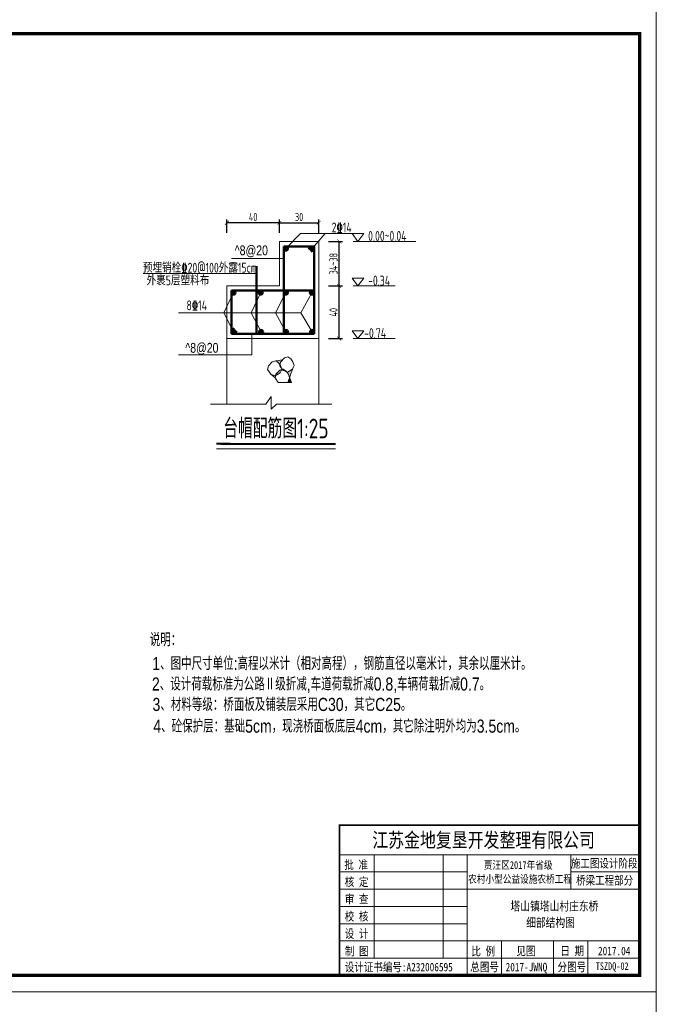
# Model space of a CAD drawing. Header units: inches. Extents: x 97745 to 142261, y 62673 to 100665.
# Tile 46 of 148: x 110255 to 112195, y 73880 to 76881. Entities that reach past the tile are written whole.
import ezdxf

# ---------------------------------------------------------------- set-up
doc = ezdxf.new("R2010")
doc.units = ezdxf.units.IN
doc.header["$MEASUREMENT"] = 0
doc.layers.get('0').update_dxf_attribs({"lineweight": 15})
doc.layers.add('1', color=7, linetype='Continuous')
for name, color, linetype, lineweight in [('BM1', 7, 'Continuous', 15), ('文字', 7, 'Continuous', 20), ('轮廓线', 1, 'Continuous', 40), ('配筋1', 1, 'Continuous', 50)]:
    doc.layers.add(name, color=color, linetype=linetype, lineweight=lineweight)
doc.styles.add('DIM_FONT', font='hztxt_e.shx', dxfattribs={"width": 0.8, "bigfont": 'hztxt.shx'})
doc.styles.add('hz-e', font='hztxt_e.shx', dxfattribs={"width": 0.8, "height": 330, "bigfont": 'hztxt.shx'})
doc.styles.add('HZTXT', font='tssdeng.shx', dxfattribs={"width": 0.75, "bigfont": 'hztxt.shx'})
doc.styles.add('图框', font='SIMFANG.TTF', dxfattribs={"width": 0.8, "height": 4})
doc.dimstyles.new('3', dxfattribs={"dimtxt": 25, "dimasz": 12, "dimexe": 10, "dimexo": 30, "dimgap": 5, "dimtad": 1, "dimdec": 0, "dimzin": 0, "dimdsep": 46, "dimtxsty": 'HZTXT', "dimblk": 'ARCHTICK', "dimcen": 0, "dimclrt": 7, "dimazin": 2, "dimtfac": 1, "dimtdec": 0, "dimtix": 1, "dimtmove": 2, "dimatfit": 3, "dimfxl": 250, "dimtolj": 1, "dimtzin": 0, "dimarcsym": 0})

# ---------------------------------------------------------------- blocks, each defined once
blk = doc.blocks.new('_ArchTick')
at = {"color": 0, "linetype": 'ByBlock', "const_width": 0.15}
blk.add_lwpolyline([(-0.5, -0.5), (0.5, 0.5)], dxfattribs=at)
blk = doc.blocks.new('*D583')
at = {"color": 0, "lineweight": -2}
for p, q in [((111046.1, 76231.3), (111046.1, 76271.9)), ((111166.1, 76231.3), (111166.1, 76271.9)), ((111046.1, 76261.9), (111166.1, 76261.9))]:
    blk.add_line(p, q, dxfattribs=at)
at = {"color": 0, "lineweight": -2, "xscale": 12, "yscale": 12, "zscale": 12, "rotation": 180}
blk.add_blockref('_ArchTick', (111046.1, 76261.9), dxfattribs=at)
at = {"color": 0, "lineweight": -2, "xscale": 12, "yscale": 12, "zscale": 12}
blk.add_blockref('_ArchTick', (111166.1, 76261.9), dxfattribs=at)
at = {"color": 7, "insert": (111106.1, 76279.4), "char_height": 25, "attachment_point": 5, "style": 'HZTXT'}
blk.add_mtext('\\A1;30', dxfattribs=at)
blk = doc.blocks.new('*D584')
at = {"color": 0, "lineweight": -2}
for p, q in [((110886.1, 76231.3), (110886.1, 76271.9)), ((111046.1, 76231.3), (111046.1, 76271.9)), ((111046.1, 76261.9), (110886.1, 76261.9))]:
    blk.add_line(p, q, dxfattribs=at)
at = {"color": 0, "lineweight": -2, "xscale": 12, "yscale": 12, "zscale": 12, "rotation": 180}
blk.add_blockref('_ArchTick', (110886.1, 76261.9), dxfattribs=at)
at = {"color": 0, "lineweight": -2, "xscale": 12, "yscale": 12, "zscale": 12}
blk.add_blockref('_ArchTick', (111046.1, 76261.9), dxfattribs=at)
at = {"color": 7, "insert": (110966.1, 76279.4), "char_height": 25, "attachment_point": 5, "style": 'HZTXT'}
blk.add_mtext('\\A1;40', dxfattribs=at)
blk = doc.blocks.new('*D624')
at = {"color": 0, "lineweight": -2}
for p, q in [((111196.1, 76069.3), (111238.4, 76069.3)), ((111228.4, 75909.3), (111228.4, 76069.3)), ((111196.1, 75909.3), (111238.4, 75909.3))]:
    blk.add_line(p, q, dxfattribs=at)
at = {"color": 0, "lineweight": -2, "xscale": 12, "yscale": 12, "zscale": 12}
for p, rotation in [((111228.4, 76069.3), 90), ((111228.4, 75909.3), 270)]:
    blk.add_blockref('_ArchTick', p, dxfattribs=dict(at, rotation=rotation))
at = {"color": 7, "insert": (111210.9, 75989.3), "char_height": 25, "attachment_point": 5, "rotation": 90, "style": 'HZTXT'}
blk.add_mtext('\\A1;40', dxfattribs=at)
blk = doc.blocks.new('*D625')
at = {"color": 0, "lineweight": -2}
for p, q in [((111196.1, 76205.3), (111238.4, 76205.3)), ((111228.4, 76069.3), (111228.4, 76205.3)), ((111196.1, 76069.3), (111238.4, 76069.3))]:
    blk.add_line(p, q, dxfattribs=at)
at = {"color": 0, "lineweight": -2, "xscale": 12, "yscale": 12, "zscale": 12}
for p, rotation in [((111228.4, 76205.3), 90), ((111228.4, 76069.3), 270)]:
    blk.add_blockref('_ArchTick', p, dxfattribs=dict(at, rotation=rotation))
at = {"color": 7, "insert": (111210.9, 76137.3), "char_height": 25, "attachment_point": 5, "rotation": 90, "style": 'HZTXT'}
blk.add_mtext('\\A1;34~38', dxfattribs=at)
blk = doc.blocks.new('三角形')
at = {"layer": '轮廓线', "color": 0, "lineweight": 20}
for p, q in [((24441.9, 199232.1), (24477.5, 199232.1)), ((24459.3, 199208.6), (24441.9, 199232.1)), ((24477.5, 199232.1), (24459.3, 199208.6))]:
    blk.add_line(p, q, dxfattribs=at)

msp = doc.modelspace()

# ---------------------------------------------------------------- hatches: boundary and pattern name
h = msp.add_hatch(color=256)
h.paths.add_polyline_path([(111085.785, 75816.075), (111076.818, 75790.251), (111072.395, 75801.259), (111067.669, 75808.234), (111070.418, 75807.165)])
h.paths.add_polyline_path([(111034.799, 75796.385), (111035.608, 75800.186), (111047.517, 75812.972), (111053.401, 75814.727), (111051.729, 75811.217), (111048.545, 75804.355)])
h.paths.add_polyline_path([(111056.92, 75812.415), (111055.044, 75815.217), (111057.989, 75816.096), (111066.568, 75809.859), (111067.669, 75808.234)])
h.paths.add_polyline_path([(111049.464, 75826.754), (111052.682, 75818.743), (111047.572, 75826.375), (111048.085, 75828.789)])
h.paths.add_polyline_path([(111043.636, 75835.354), (111035.057, 75841.59), (111055.871, 75843.794), (111049.916, 75837.401), (111048.085, 75828.789)])
h.paths.add_polyline_path([(111033.178, 75795.445), (111034.799, 75796.385), (111033.263, 75789.16), (111019.68, 75800.695)])
msp.add_hatch(color=256).paths.add_polyline_path([(111082.865, 75775.2), (111076.818, 75790.251), (111071.592, 75775.2)])
at = {"layer": '配筋1'}
for points in [[(111072.287, 76183.421, 1), (111060.117, 76183.421, 1)], [(111152.064, 76183.421, 1), (111139.894, 76183.421, 1)], [(110912.287, 76049.155, 1), (110900.117, 76049.155, 1)], [(110995.354, 76049.27, 1), (110983.183, 76049.27, 1)], [(111072.287, 76049.27, 1), (111060.117, 76049.27, 1)], [(111151.285, 76048.931, 1), (111139.114, 76048.931, 1)], [(110912.287, 75929.376, 1), (110900.117, 75929.376, 1)], [(110996.619, 75929.376, 1), (110984.448, 75929.376, 1)], [(111072.287, 75929.376, 1), (111060.117, 75929.376, 1)], [(111152.028, 75929.376, 1), (111139.857, 75929.376, 1)]]:
    msp.add_hatch(color=256, dxfattribs=at).paths.add_polyline_path(points)

# ---------------------------------------------------------------- linework, layer by layer
for p, q in [((111110.698, 76228.741), (111066.202, 76183.421)), ((111110.698, 76228.741), (111269.692, 76228.741)), ((111145.979, 76183.421), (111185.274, 76228.741)), ((111046.117, 76205.291), (111046.117, 76069.291)), ((111166.117, 76205.291), (111046.117, 76205.291)), ((111166.117, 76069.291), (111166.117, 76205.291)), ((111060.117, 76153.479), (110900.261, 76153.479)), ((111046.117, 76069.291), (110886.117, 76069.291)), ((110886.117, 76069.291), (110886.117, 75909.291)), ((111166.117, 75909.291), (111166.117, 76069.291)), ((110906.202, 76049.128), (110876.987, 75987.969)), ((110989.269, 76049.27), (110960.284, 75987.969)), ((111066.202, 76049.27), (111034.412, 75987.969)), ((111111.077, 75987.969), (111145.2, 76048.931)), ((110906.202, 75929.376), (110876.987, 75987.969)), ((110990.533, 75929.376), (110960.284, 75987.969)), ((111066.202, 75929.376), (111034.412, 75987.969)), ((111111.077, 75987.969), (111145.942, 75929.376)), ((110886.117, 75909.291), (111166.117, 75909.291)), ((110886.117, 75909.291), (110886.117, 75709.291)), ((110962.194, 75923.291), (110962.194, 75859.841)), ((111166.117, 75909.291), (111166.117, 75709.291)), ((111049.916, 75837.401), (111061.826, 75850.187)), ((111061.826, 75850.187), (111072.297, 75853.31)), ((111072.297, 75853.31), (111080.876, 75847.074)), ((111010.332, 75814.655), (111012.676, 75825.681)), ((111012.676, 75825.681), (111024.586, 75838.467)), ((111024.586, 75838.467), (111035.057, 75841.59)), ((111055.871, 75843.794), (111035.057, 75841.59)), ((111035.057, 75841.59), (111043.636, 75835.354)), ((111043.636, 75835.354), (111049.464, 75826.754)), ((111047.572, 75826.375), (111049.916, 75837.401)), ((111056.92, 75812.415), (111047.572, 75826.375)), ((111049.464, 75826.754), (111053.887, 75815.746)), ((111080.876, 75847.074), (111086.704, 75838.474)), ((111088.969, 75822.937), (111085.785, 75816.075)), ((111086.704, 75838.474), (111091.127, 75827.466)), ((111091.127, 75827.466), (111088.969, 75822.937)), ((111019.68, 75800.695), (111010.332, 75814.655)), ((111033.178, 75795.445), (111019.68, 75800.695)), ((111033.263, 75789.16), (111019.68, 75800.695)), ((111048.545, 75804.355), (111033.178, 75795.445)), ((111033.263, 75789.16), (111035.608, 75800.186)), ((111042.611, 75775.2), (111033.263, 75789.16)), ((111035.608, 75800.186), (111047.517, 75812.972)), ((111047.517, 75812.972), (111057.989, 75816.096)), ((111051.729, 75811.217), (111048.545, 75804.355)), ((111053.887, 75815.746), (111051.729, 75811.217)), ((111070.418, 75807.165), (111056.92, 75812.415)), ((111057.989, 75816.096), (111066.568, 75809.859)), ((111066.568, 75809.859), (111072.395, 75801.259)), ((111085.785, 75816.075), (111070.418, 75807.165)), ((111085.785, 75816.075), (111071.592, 75775.2)), ((111072.395, 75801.259), (111082.865, 75775.2)), ((111042.611, 75775.2), (111082.865, 75775.2)), ((111004.511, 75709.291), (111020.836, 75732.314)), ((111020.836, 75732.314), (111020.836, 75694.264)), ((110886.117, 75709.291), (110836.117, 75709.291)), ((110836.117, 75709.291), (111004.511, 75709.291)), ((111020.836, 75694.264), (111037.161, 75709.291)), ((111037.161, 75709.291), (111205.855, 75709.291)), ((110896.78, 75572.735), (110854.945, 75572.735)), ((110867.405, 75572.735), (111085.875, 75572.735)), ((111085.875, 75572.735), (111216.732, 75572.735))]:
    msp.add_line(p, q)
at = {"layer": 'BM1', "color": 0, "linetype": 'Continuous'}
for p, q in [((111229.287, 74426.407), (112143.932, 74426.407)), ((111229.287, 74426.407), (111229.287, 73968.334)), ((111229.287, 73968.334), (111229.287, 74426.407)), ((111229.287, 74336.294), (112143.932, 74336.294)), ((111334.418, 74020.899), (111334.418, 74336.294)), ((111544.682, 74336.294), (111544.682, 74020.899)), ((111618.274, 74336.294), (111618.274, 73968.334)), ((111933.668, 74231.163), (111933.668, 74336.294)), ((111229.287, 74283.728), (111618.274, 74283.728)), ((111933.668, 74283.728), (112143.932, 74283.728)), ((111229.287, 74231.163), (112143.932, 74231.163)), ((111229.287, 74178.597), (111618.274, 74178.597)), ((111229.287, 74126.031), (111618.274, 74126.031)), ((111229.287, 74073.465), (112143.932, 74073.465)), ((111723.405, 74073.465), (111723.405, 73968.334)), ((111881.103, 74073.465), (111881.103, 73968.334)), ((111986.234, 74073.465), (111986.234, 74020.899)), ((111986.234, 73968.334), (111986.234, 74073.465)), ((111229.287, 74020.899), (112143.932, 74020.899))]:
    msp.add_line(p, q, dxfattribs=at)
at = {"layer": 'BM1', "const_width": 1}
for points in [[(107951.098, 76918.642), (112193.926, 76918.642), (112193.926, 73918.339), (107951.098, 73918.339), (107951.098, 76918.642)], [(107951.098, 73918.339), (112193.926, 73918.339), (112193.926, 70918.036), (107951.098, 70918.036), (107951.098, 73918.339)]]:
    msp.add_lwpolyline(points, dxfattribs=at)
at = {"layer": 'BM1'}
for points in [[(107951.098, 76918.642), (112193.926, 76918.642), (112193.926, 73918.339), (107951.098, 73918.339)], [(107951.098, 73918.339), (112193.926, 73918.339), (112193.926, 70918.036), (107951.098, 70918.036)]]:
    msp.add_lwpolyline(points, close=True, dxfattribs=at)
at = {"layer": 'BM1', "color": 0, "linetype": 'Continuous', "const_width": 9.999}
msp.add_lwpolyline([(108118.942, 73968.334), (108118.942, 76838.341), (112143.932, 76838.341), (112143.932, 73968.334)], close=True, dxfattribs=at)
at = {"layer": 'BM1', "color": 0, "linetype": 'Continuous', "const_width": 5.257}
msp.add_lwpolyline([(112143.932, 74426.407), (111229.287, 74426.407), (111229.287, 73968.334)], dxfattribs=at)
at = {"layer": '文字', "ltscale": 0.5}
for p, q in [((111462.333, 76205.291), (111270.654, 76205.291)), ((110976.536, 76107.103), (110631.071, 76107.103)), ((111398.998, 76069.291), (111270.654, 76069.291)), ((111111.077, 75987.969), (110738.958, 75987.969)), ((111398.998, 75909.291), (111270.654, 75909.291)), ((110962.194, 75859.841), (110738.811, 75859.841))]:
    msp.add_line(p, q, dxfattribs=at)
at = {"layer": '轮廓线'}
for p, q in [((110896.78, 75588.321), (110854.945, 75588.321)), ((110867.405, 75588.321), (111085.875, 75588.321)), ((111085.875, 75588.321), (111216.732, 75588.321))]:
    msp.add_line(p, q, dxfattribs=at)
at = {"layer": '配筋1'}
for p, q in [((111152.117, 76189.725), (111060.117, 76189.725)), ((111060.117, 76189.725), (111060.117, 75923.291)), ((111143.648, 76189.725), (111135.122, 76181.28)), ((111152.117, 76180.792), (111142.983, 76173.009)), ((111152.117, 75923.291), (111152.117, 76189.725)), ((110976.536, 76069.291), (110976.536, 76129.291)), ((110976.536, 75923.291), (110976.536, 76069.291)), ((110900.117, 76055.291), (110900.117, 75923.291)), ((110900.117, 76055.291), (111152.117, 76055.291)), ((110900.117, 75931.876), (110908.522, 75940.441)), ((110900.117, 75923.291), (111152.117, 75923.291)), ((110908.729, 75923.291), (110916.892, 75932.087))]:
    msp.add_line(p, q, dxfattribs=at)
for centre in [(111066.202, 76183.421), (111145.979, 76183.421), (110906.202, 76049.155), (110989.269, 76049.27), (111066.202, 76049.27), (111145.2, 76048.931), (110906.202, 75929.376), (110990.533, 75929.376), (111066.202, 75929.376), (111145.942, 75929.376)]:
    msp.add_circle(centre, 6.085, dxfattribs=at)

# ---------------------------------------------------------------- block references
at = {"layer": '文字', "ltscale": 0.5}
for p in [(86825.973, -123003.262), (86825.973, -123139.262), (86825.973, -123299.262)]:
    msp.add_blockref('三角形', p, dxfattribs=at)

# ---------------------------------------------------------------- texts
at = {"style": 'hz-e', "width": 0.8}
for s, p in [('说明：', (110651.173, 74971.388)), ('1、图中尺寸单位:高程以米计（相对高程），钢筋直径以毫米计，其余以厘米计。', (110658.801, 74899.066)), ('2、设计荷载标准为公路Ⅱ级折减,车道荷载折减0.8,车辆荷载折减0.7。', (110657.757, 74836.429)), ('3、材料等级：桥面板及铺装层采用C30，其它C25。', (110659.54, 74774.172)), ('4、砼保护层：基础5cm，现浇桥面板底层4cm，其它除注明外均为3.5cm。', (110661.962, 74708.149))]:
    msp.add_text(s, height=40, dxfattribs=at).set_placement(p)
at = {"layer": '1', "color": 7, "linetype": 'Continuous', "style": '图框', "width": 0.8}
for s, height, p in [('江苏金地复垦开发整理有限公司 ', 44.4121, (111329.094, 74358.894)), ('批 准', 25.9071, (111244.006, 74292.627)), ('贾汪区2017年省级', 23.5519, (111668.987, 74292.961)), ('核 定', 25.9071, (111245.329, 74240.333)), ('农村小型公益设施农桥工程', 23.55187, (111621.264, 74250.353)), ('审 查', 25.9071, (111245.329, 74187.767)), ('校 核', 25.9071, (111245.329, 74135.201)), ('设 计', 25.9071, (111245.329, 74082.636)), ('制 图', 25.9071, (111245.67, 74029.342)), ('比 例', 25.9071, (111631.09, 74029.064)), ('见图', 25.9071, (111768.411, 74029.987)), ('日 期', 25.9071, (111902.402, 74029.987)), ('2017.04', 25.9071, (112016.993, 74029.987)), ('设计证书编号:A232006595 ', 25.90706, (111245.346, 73980.863)), ('总图号', 25.9071, (111627.686, 73981.017)), ('2017-JWNQ', 25.9071, (111735.434, 73981.017)), ('分图号', 25.9071, (111893.692, 73981.017))]:
    msp.add_text(s, height=height, dxfattribs=at).set_placement(p)
at = {"layer": '1', "color": 7, "linetype": 'Continuous', "char_height": 25.9071, "width": 215.18175, "attachment_point": 5, "style": '图框'}
for s, insert in [('施工图设计阶段', (112035.671, 74308.478)), ('桥梁工程部分', (112037.19, 74256.389))]:
    msp.add_mtext(s, dxfattribs=dict(at, insert=insert))
at = {"layer": 'BM1', "color": 0, "linetype": 'Continuous', "style": '图框', "width": 0.8}
msp.add_text('TSZDQ-02', height=23, dxfattribs=at).set_placement((112010.049, 73985.415))
at = {"layer": '文字', "style": 'HZTXT', "width": 0.75}
msp.add_text('2%%13214', height=30, dxfattribs=at).set_placement((111205.386, 76232.59))
at = {"layer": '文字', "ltscale": 0.5, "style": 'HZTXT', "width": 0.75}
for s, p in [('0.00~0.04', (111316.509, 76206.657)), ('预埋销栓%%13220@100外露15cm', (110630.094, 76110.003)), ('外裹5层塑料布', (110641.424, 76071.188)), ('-0.34', (111316.509, 76070.657)), ('8%%13214', (110763.019, 75995.173)), ('-0.74', (111304.416, 75910.657))]:
    msp.add_text(s, height=30, dxfattribs=at).set_placement(p)
at = {"layer": '文字', "linetype": 'Continuous', "style": '图框', "width": 0.8}
for s, p in [('塔山镇塔山村庄东桥', (111750.415, 74166.118)), ('细部结构图', (111797.971, 74116.063))]:
    msp.add_text(s, height=27.2755, dxfattribs=at).set_placement(p)
at = {"layer": '文字', "attachment_point": 1}
for s, insert, char_height, width, style in [('^ 8@20', (110910.003, 76192.906), 30, 322.93333, 'DIM_FONT'), ('^ 8@20', (110759.289, 75895.804), 30, 322.93333, 'DIM_FONT'), ('\\pt533.33;台帽配筋图1:25', (110875.012, 75665.11), 60, 661.00966, 'HZTXT')]:
    msp.add_mtext(s, dxfattribs=dict(at, insert=insert, char_height=char_height, width=width, style=style))

# ---------------------------------------------------------------- dimensions: what is measured, and where the dimension line sits
for base, p2, text, picture, middle in [((110886.117, 76261.919), (110886.117, 76201.291), '40', '*D584', (110966.117, 76279.419)), ((111166.117, 76261.919), (111166.117, 76201.291), '30', '*D583', (111106.117, 76279.419))]:
    dim = msp.add_linear_dim(base=base, p1=(111046.117, 76201.291), p2=p2, text=text, dimstyle='3', override={"dimlfac": 0.5})
    dim.commit()
    dim.dimension.update_dxf_attribs({"geometry": picture, "text_midpoint": middle})
for base, p1, p2, text, picture, middle in [((111228.409, 76205.291), (111166.117, 76069.291), (111166.117, 76205.291), '34~38', '*D625', (111210.909, 76137.291)), ((111228.409, 76069.291), (111166.117, 75909.291), (111166.117, 76069.291), '40', '*D624', (111210.909, 75989.291))]:
    dim = msp.add_linear_dim(base=base, p1=p1, p2=p2, angle=90, text=text, dimstyle='3', override={"dimlfac": 0.5})
    dim.commit()
    dim.dimension.update_dxf_attribs({"geometry": picture, "text_midpoint": middle})

doc.saveas('drawing.dxf')
